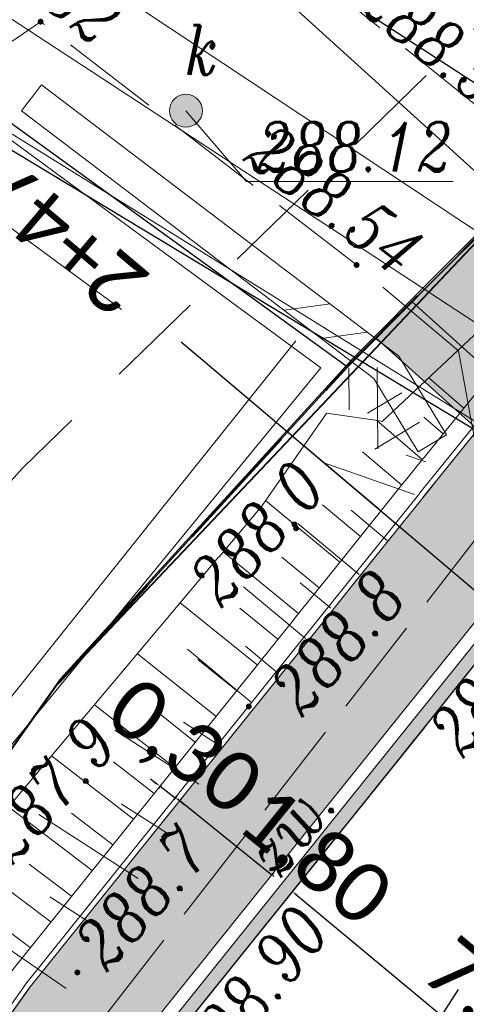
# Model space of a CAD drawing. Header units: metres. Extents: x -1 to 7476305, y 0 to 5497191.
# Tile 98 of 115: x 7475254.6 to 7475261.38, y 5497055.86 to 5497070.81. Entities that reach past the tile are written whole.
import ezdxf

# ---------------------------------------------------------------- set-up
doc = ezdxf.new("R2010")
doc.units = ezdxf.units.M
for name, pattern in [('420-500', [1.5, 1, -0.5]), ('EGBO02-500', [2.5, 1.5, -1]), ('HIDDEN', [0.375, 0.25, -0.125]), ('Krawedz', [0.75, 0.5, -0.25]), ('KTJZ01-500', [2, 1.5, -0.5])]:
    doc.linetypes.add(name, pattern=pattern)
for name, color, linetype, lineweight, true_color in [('BUBZ01_1', 7, 'Continuous', 5, 0x0a0909), ('BUIB02_01', 7, 'Continuous', 5, 0x0a0909), ('EGBD03', 7, 'Continuous', 5, 0x0a0909), ('EGBO02', 7, 'Continuous', 5, 0x0a0909), ('KTJZ01', 7, 'Continuous', 5, 0x0a0909), ('KTOK05_01', 7, 'Continuous', 5, 0x0a0909), ('OBOP05_02', 7, 'Continuous', 5, 0x0a0909), ('RTPW01', 7, 'Continuous', 5, 0x0a0909), ('RTPW02', 7, 'Continuous', 5, 0x0a0909), ('SUPE_01', 7, 'Continuous', 5, 0x0a0909), ('SUPW_01', 7, 'Continuous', 5, 0x0a0909), ('SUUS15_05_K', 7, 'Continuous', 5, 0x0a0909)]:
    doc.layers.add(name, color=color, linetype=linetype, lineweight=lineweight, true_color=true_color)
for name, color, linetype in [('C-DROGI-KORYTARZE', 7, 'Continuous'), ('C-DROGI-PRZEKROJE', 7, 'Continuous'), ('C-DROGI-SYTUACJA', 7, 'Continuous'), ('D_Granice pasa drogowego', 30, '420-500'), ('D_Linia charakterystyczna', 10, 'Continuous'), ('D_Pobocze zjazdu', 32, 'Continuous'), ('D_Skarpa przy palisadach', 7, 'Continuous'), ('D_wymiary', 7, 'Continuous'), ('D_Zjazdy', 5, 'Continuous'), ('D_Zjazdy za chodnikiem kruszywo', 41, 'Continuous')]:
    doc.layers.add(name, color=color, linetype=linetype)
doc.layers.add('D_opis', color=7, linetype='Continuous', lineweight=18, plot=False)
for name, color, linetype, lineweight in [('S-1_proj_obnizenia', 7, 'Krawedz', 30), ('S-1_proj_obrzeze', 11, 'Continuous', 30), ('S-5_opis_poprzeczka', 7, 'Continuous', 25)]:
    doc.layers.add(name, color=color, linetype=linetype, lineweight=lineweight)
doc.styles.add('! rom po 1.8mm', font='calibri.ttf', dxfattribs={"height": 0.9})
doc.styles.add('romans_pochyl', font='calibri.ttf', dxfattribs={"height": 0.75})
doc.styles.add('Style-ITALIC_1250', font='ITALIC_1250.shx')
doc.linetypes.add('KTOK05_01-500', pattern='A,3.75,[13,dgnlstyle-rozp_2015.shx,S=0.002778,R=0,X=0,Y=0],3.75', length=7.5)
doc.dimstyles.new('! 500', dxfattribs={"dimscale": 5, "dimtxt": 0.9, "dimasz": 0.18, "dimexe": 0.08, "dimexo": 0.04, "dimgap": 0.07, "dimtad": 1, "dimzin": 1, "dimtxsty": '! rom po 1.8mm', "dimcen": 0.09, "dimclrd": 256, "dimclre": 256, "dimclrt": 256, "dimazin": 1, "dimtfac": 1, "dimtix": 1, "dimtmove": 1, "dimatfit": 1, "dimfxl": 0.2, "dimlwd": -1, "dimlwe": -1, "dimarcsym": 0})

# ---------------------------------------------------------------- blocks, each defined once
blk = doc.blocks.new('A$C3d0535fb')
at = {"layer": 'D_Pobocze zjazdu', "lineweight": 30, "transparency": 33554687}
h = blk.add_hatch(color=256, dxfattribs=at)
h.dxf.hatch_style = 1
h.paths.add_polyline_path([(7475264.604, 5497067.62), (7475264.604, 5497067.62), (7475265.189, 5497068.203), (7475263.582, 5497069.563), (7475263.032, 5497069.008)])
h.paths.add_polyline_path([(7475260.555, 5497066.528), (7475260.006, 5497065.977), (7475261.732, 5497064.452), (7475262.206, 5497065.038)])
at = {"layer": 'D_Zjazdy za chodnikiem kruszywo', "lineweight": 30, "transparency": 33554687}
h = blk.add_hatch(color=256, dxfattribs=at)
h.dxf.hatch_style = 1
h.paths.add_polyline_path([(7475260.558, 5497066.523), (7475262.206, 5497065.038), (7475262.996, 5497066.016), (7475264.604, 5497067.62), (7475263.032, 5497069.008)])
at = {"layer": 'D_Pobocze zjazdu', "lineweight": 30, "elevation": 289.173, "flags": 128}
for points in [[(7475260.006, 5497065.977), (7475260.558, 5497066.523)], [(7475260.006, 5497065.977), (7475261.716, 5497064.44), (7475262.192, 5497065.029)]]:
    blk.add_lwpolyline(points, dxfattribs=at)
at = {"layer": 'D_Zjazdy', "color": 18, "lineweight": 30, "true_color": 0x000000, "elevation": 289.172, "flags": 128}
blk.add_lwpolyline([(7475267.558, 5497068.335), (7475265.185, 5497068.199), (7475264.604, 5497067.62), (7475263.032, 5497069.008), (7475260.558, 5497066.523), (7475262.206, 5497065.038), (7475261.689, 5497064.399), (7475261.819, 5497062.044)], dxfattribs=at)
blk = doc.blocks.new('*D83')
at = {"layer": 'D_wymiary', "transparency": 16777216}
for p, q in [((7475256.661, 5497059.227), (7475256.589, 5497059.282)), ((7475256.755, 5497059.203), (7475256.709, 5497059.141)), ((7475256.733, 5497059.173), (7475256.965, 5497058.999)), ((7475256.987, 5497059.029), (7475256.941, 5497058.967)), ((7475257.036, 5497058.945), (7475257.108, 5497058.891))]:
    blk.add_line(p, q, dxfattribs=at)
at = {"layer": 'D_wymiary', "lineweight": 30, "transparency": 16777216}
for points in [[(7475256.67, 5497059.239), (7475256.652, 5497059.215), (7475256.733, 5497059.173)], [(7475257.045, 5497058.957), (7475257.027, 5497058.933), (7475256.965, 5497058.999)]]:
    blk.add_solid(points, dxfattribs=at)
at = {"layer": 'Defpoints', "color": 0, "lineweight": 30, "transparency": 16777216}
for p in [(7475256.767, 5497059.219, 289.035), (7475256.965, 5497058.999), (7475256.999, 5497059.045, 289.028)]:
    blk.add_point(p, dxfattribs=at)
at = {"layer": 'D_wymiary', "lineweight": 30, "transparency": 16777216, "insert": (7475257.067, 5497059.717), "char_height": 0.9, "attachment_point": 5, "rotation": 323.0653, "style": '! rom po 1.8mm'}
blk.add_mtext('0,30', dxfattribs=at)
blk = doc.blocks.new('*D84')
at = {"layer": 'D_wymiary', "transparency": 16777216}
for p, q in [((7475258.74, 5497057.576), (7475258.715, 5497057.545)), ((7475258.809, 5497057.519), (7475264.15, 5497053.076)), ((7475264.216, 5497053.014), (7475264.193, 5497052.987))]:
    blk.add_line(p, q, dxfattribs=at)
at = {"layer": 'D_wymiary', "lineweight": 30, "transparency": 16777216}
for points in [[(7475258.819, 5497057.53), (7475258.8, 5497057.507), (7475258.74, 5497057.576)], [(7475264.159, 5497053.087), (7475264.14, 5497053.064), (7475264.219, 5497053.018)]]:
    blk.add_solid(points, dxfattribs=at)
at = {"layer": 'Defpoints', "color": 0, "lineweight": 30, "transparency": 16777216}
for p in [(7475258.753, 5497057.591, 288.855), (7475264.219, 5497053.018), (7475264.228, 5497053.029)]:
    blk.add_point(p, dxfattribs=at)
at = {"layer": 'D_wymiary', "lineweight": 30, "transparency": 16777216, "insert": (7475261.857, 5497055.75), "char_height": 0.9, "attachment_point": 5, "rotation": 320.2416, "style": '! rom po 1.8mm'}
blk.add_mtext('7,13', dxfattribs=at)
blk = doc.blocks.new('*D99')
at = {"layer": 'D_wymiary', "transparency": 16777216}
for p, q in [((7475257.017, 5497058.968), (7475257.003, 5497058.979)), ((7475257.058, 5497058.991), (7475257.026, 5497058.95)), ((7475257.031, 5497058.957), (7475258.429, 5497057.827)), ((7475258.456, 5497057.861), (7475258.424, 5497057.821)), ((7475258.443, 5497057.816), (7475258.457, 5497057.804))]:
    blk.add_line(p, q, dxfattribs=at)
at = {"layer": 'D_wymiary', "lineweight": 30, "transparency": 16777216}
for points in [[(7475257.018, 5497058.97), (7475257.015, 5497058.966), (7475257.031, 5497058.957)], [(7475258.445, 5497057.818), (7475258.441, 5497057.813), (7475258.429, 5497057.827)]]:
    blk.add_solid(points, dxfattribs=at)
at = {"layer": 'Defpoints', "color": 0, "lineweight": 30, "transparency": 16777216}
for p in [(7475257.06, 5497058.994, 289.028), (7475258.429, 5497057.827), (7475258.459, 5497057.864, 288.994)]:
    blk.add_point(p, dxfattribs=at)
at = {"layer": 'D_wymiary', "lineweight": 30, "transparency": 16777216, "insert": (7475259.044, 5497058.054), "char_height": 0.9, "attachment_point": 5, "rotation": 321.0647, "style": '! rom po 1.8mm'}
blk.add_mtext('1,80', dxfattribs=at)
blk = doc.blocks.new('*D107')
at = {"layer": 'D_Skarpa przy palisadach', "transparency": 16777216}
for p, q in [((7475261.652, 5497064.493), (7475239.628, 5497077.798)), ((7475202.219, 5497015.798), (7475239.616, 5497077.7)), ((7475224.163, 5497002.436), (7475202.139, 5497015.741))]:
    blk.add_line(p, q, dxfattribs=at)
at = {"layer": 'D_Skarpa przy palisadach', "lineweight": 30, "transparency": 16777216}
for points in [[(7475239.603, 5497077.708), (7475239.629, 5497077.692), (7475239.662, 5497077.777)], [(7475202.207, 5497015.805), (7475202.232, 5497015.79), (7475202.173, 5497015.721)]]:
    blk.add_solid(points, dxfattribs=at)
at = {"layer": 'Defpoints', "color": 0, "lineweight": 30, "transparency": 16777216}
for p in [(7475239.662, 5497077.777), (7475261.669, 5497064.482), (7475224.18, 5497002.426)]:
    blk.add_point(p, dxfattribs=at)
at = {"layer": 'D_Skarpa przy palisadach', "lineweight": 30, "transparency": 16777216, "insert": (7475219.717, 5497047.474), "char_height": 0.9, "attachment_point": 5, "rotation": 58.8631, "style": '! rom po 1.8mm'}
blk.add_mtext('Miejsce do wymijania sie osób ze szczególnymi potrzebami\\Pdł. 72,50m', dxfattribs=at)
blk = doc.blocks.new('*D131')
at = {"layer": 'D_opis', "transparency": 16777216}
for p, q in [((7475285.085, 5497071.614), (7475313.148, 5497052.057)), ((7475313.064, 5497052.006), (7475266.284, 5496984.879)), ((7475238.202, 5497004.339), (7475266.265, 5496984.782))]:
    blk.add_line(p, q, dxfattribs=at)
at = {"layer": 'D_opis', "lineweight": 30, "transparency": 16777216}
for points in [[(7475313.051, 5497052.014), (7475313.076, 5497051.997), (7475313.115, 5497052.08)], [(7475266.271, 5496984.888), (7475266.296, 5496984.87), (7475266.232, 5496984.805)]]:
    blk.add_solid(points, dxfattribs=at)
at = {"layer": 'Defpoints', "color": 0, "lineweight": 30, "transparency": 16777216}
for p in [(7475285.068, 5497071.625), (7475238.185, 5497004.351), (7475266.232, 5496984.805)]:
    blk.add_point(p, dxfattribs=at)
at = {"layer": 'D_opis', "lineweight": 30, "transparency": 16777216, "insert": (7475288.525, 5497019.243), "char_height": 0.9, "attachment_point": 5, "rotation": 55.1278, "style": '! rom po 1.8mm'}
blk.add_mtext('istn. chodnik do odtworzenia\\Pdł. 82,00m', dxfattribs=at)
blk = doc.blocks.new('SUUS15_05_K')
at = {"layer": 'SUUS15_05_K', "linetype": 'Continuous', "lineweight": 13, "true_color": 0x7a7a7a}
h = blk.add_hatch(color=8, dxfattribs=at)
edge = h.paths.add_edge_path()
edge.add_arc((0, 0), 0.25, 0, 360)
at = {"layer": 'SUUS15_05_K', "color": 36, "linetype": 'Continuous', "lineweight": 13, "true_color": 0x803300}
blk.add_circle((0, 0), 0.25, dxfattribs=at)
blk = doc.blocks.new('RTPW02')
at = {"layer": 'RTPW02', "linetype": 'Continuous', "lineweight": 13, "true_color": 0x0a0909}
h = blk.add_hatch(color=18, dxfattribs=at)
edge = h.paths.add_edge_path()
edge.add_arc((0, 0), 0.045, 0, 360)
blk = doc.blocks.new('RTPW01')
at = {"layer": 'RTPW01', "linetype": 'Continuous', "lineweight": 13, "true_color": 0x0a0909}
h = blk.add_hatch(color=18, dxfattribs=at)
edge = h.paths.add_edge_path()
edge.add_arc((0, 0), 0.045, 0, 360)
blk = doc.blocks.new('MDCP_klauzula')
at = {"layer": 'BUBZ01_1', "color": 252, "linetype": 'Continuous', "lineweight": 18}
for p, q in [((7475259.603, 5497064.886), (7475259.597, 5497065.525)), ((7475260.036, 5497064.292), (7475260.024, 5497065.53)), ((7475259.88, 5497064.833), (7475260.398, 5497065.146)), ((7475259.989, 5497064.287), (7475260.669, 5497064.698)), ((7475260.465, 5497064.2), (7475260.764, 5497064.095)), ((7475259.193, 5497064.092), (7475260.591, 5497063.601)), ((7475259.633, 5497063.362), (7475260.18, 5497062.905)), ((7475258.825, 5497063.161), (7475259.751, 5497062.389)), ((7475258.859, 5497062.259), (7475259.321, 5497061.874)), ((7475257.998, 5497062.199), (7475258.939, 5497061.415)), ((7475257.15, 5497061.255), (7475258.127, 5497060.441)), ((7475258.029, 5497061.3), (7475258.509, 5497060.9)), ((7475257.087, 5497060.144), (7475257.679, 5497059.763)), ((7475256.045, 5497060.024), (7475257.319, 5497059.204)), ((7475256.142, 5497058.907), (7475256.839, 5497058.459)), ((7475254.896, 5497058.744), (7475256.399, 5497057.775)), ((7475255.064, 5497057.493), (7475255.879, 5497056.968)), ((7475253.687, 5497057.22), (7475255.309, 5497056.101))]:
    blk.add_line(p, q, dxfattribs=at)
at = {"layer": 'BUIB02_01', "color": 252, "linetype": 'Continuous', "lineweight": 18}
for p, q in [((7475254.634, 5497069.422), (7475254.936, 5497069.82)), ((7475258.614, 5497066.396), (7475259.315, 5497066.492)), ((7475259.177, 5497065.968), (7475259.878, 5497066.064)), ((7475260.649, 5497064.248), (7475261.077, 5497064.506))]:
    blk.add_line(p, q, dxfattribs=at)
at = {"layer": 'BUIB02_01', "color": 252, "linetype": 'Continuous', "lineweight": 18, "flags": 128}
for points in [[(7475254.936, 5497069.82), (7475260.355, 5497065.701), (7475261.077, 5497064.506)], [(7475254.634, 5497069.422), (7475259.977, 5497065.361), (7475260.649, 5497064.248)]]:
    blk.add_lwpolyline(points, dxfattribs=at)
at = {"layer": 'EGBD03', "color": 96, "linetype": 'Continuous', "lineweight": 30}
blk.add_line((7475259.571, 5497065.54), (7475241.113, 5497078.908), dxfattribs=at)
at = {"layer": 'EGBD03', "color": 96, "linetype": 'Continuous', "lineweight": 30, "flags": 128}
for points in [[(7475285.765, 5497091.08), (7475278.81, 5497084.41), (7475262.934, 5497068.916), (7475244.62, 5497080.8)], [(7475262.934, 5497068.916), (7475259.571, 5497065.54), (7475255.16, 5497060.7), (7475248.447, 5497051.193), (7475229.954, 5497064.72)]]:
    blk.add_lwpolyline(points, dxfattribs=at)
at = {"layer": 'EGBO02', "color": 252, "linetype": 'EGBO02-500', "lineweight": 18, "flags": 128}
blk.add_lwpolyline([(7475297.538, 5497103.825), (7475279.855, 5497088.323), (7475266.998, 5497076.027), (7475254.649, 5497064.001), (7475244.334, 5497052.497), (7475235.016, 5497036.119), (7475229.48, 5497025.04), (7475224.511, 5497014.388), (7475213.924, 5496993.12), (7475205.301, 5496976.039), (7475191.153, 5496949.431), (7475170.683, 5496910.712), (7475164.472, 5496899.278), (7475155.778, 5496887.844), (7475138.024, 5496865.445)], dxfattribs=at)
at = {"layer": 'KTJZ01', "color": 252, "linetype": 'KTJZ01-500', "lineweight": 18}
blk.add_line((7475261.259, 5497065.779), (7475261.722, 5497063.233), dxfattribs=at)
at = {"layer": 'KTJZ01', "color": 252, "linetype": 'KTJZ01-500', "lineweight": 18, "flags": 128}
for points in [[(7474940.948, 5496678.227), (7474942.744, 5496679.768), (7474947.468, 5496684.472), (7474951.738, 5496688.783), (7474958.027, 5496695.193), (7474962.097, 5496699.235), (7474965.673, 5496702.794), (7474969.754, 5496707.034), (7474981.843, 5496719.552), (7474986.871, 5496724.456), (7474990.284, 5496728.016), (7474993.046, 5496730.57), (7474995.803, 5496733.399), (7474999.755, 5496737.308), (7475005.043, 5496742.399), (7475009.082, 5496746.263), (7475016.386, 5496752.922), (7475018.661, 5496754.834), (7475020.089, 5496756.127), (7475022.831, 5496758.571), (7475025.815, 5496761.182), (7475031.927, 5496766.616), (7475037.923, 5496771.877), (7475045.276, 5496778.075), (7475048.776, 5496780.871), (7475053.275, 5496784.409), (7475057.865, 5496787.982), (7475065.68, 5496793.821), (7475071.675, 5496798.251), (7475080.197, 5496804.617), (7475085.951, 5496808.863), (7475092.068, 5496813.415), (7475094.463, 5496815.318), (7475099.029, 5496818.877), (7475104.515, 5496823.229), (7475105.014, 5496823.868), (7475110.261, 5496828.106), (7475116.671, 5496833.487), (7475121.299, 5496837.758), (7475127.388, 5496843.57), (7475133.626, 5496849.85), (7475138.23, 5496854.845), (7475143.855, 5496861.074), (7475148.205, 5496866.026), (7475154.747, 5496873.863), (7475160.368, 5496880.935), (7475164.02, 5496885.897), (7475167.465, 5496890.774), (7475169.395, 5496893.556), (7475177.645, 5496905.781), (7475183.716, 5496915.79), (7475187.356, 5496922.37), (7475191.312, 5496929.431), (7475194.505, 5496935.684), (7475198.366, 5496943.242), (7475201.584, 5496949.716), (7475204.91, 5496956.567), (7475209.898, 5496967.043), (7475214.268, 5496976.102), (7475219.085, 5496986.161), (7475221.068, 5496990.37), (7475223.563, 5496995.716), (7475227.167, 5497003.081), (7475229.52, 5497008.043), (7475233.202, 5497015.17), (7475236.644, 5497022.005), (7475242.538, 5497033.041), (7475245.538, 5497037.898), (7475247.914, 5497042.007), (7475248.707, 5497043.191), (7475252.159, 5497048.588), (7475253.518, 5497050.557), (7475256.496, 5497054.779), (7475262.407, 5497062.145), (7475264.477, 5497064.71), (7475272.511, 5497072.714), (7475276.959, 5497077.087), (7475283.019, 5497082.422), (7475288.616, 5497087.275), (7475294.096, 5497092.097)], [(7475252.661, 5497076.632), (7475256.805, 5497073.313), (7475261.729, 5497069.344), (7475264.061, 5497067.809), (7475266.104, 5497067.778)], [(7475261.259, 5497065.779), (7475259.714, 5497067.084), (7475254.922, 5497070.777), (7475254.139, 5497070.24)], [(7475251.444, 5497049.001), (7475252.54, 5497051.011), (7475255.875, 5497055.656), (7475261.626, 5497063.058), (7475261.722, 5497063.233), (7475266.104, 5497067.778)]]:
    blk.add_lwpolyline(points, dxfattribs=at)
at = {"layer": 'KTOK05_01', "color": 252, "linetype": 'KTOK05_01-500', "lineweight": 18, "flags": 128}
blk.add_lwpolyline([(7475248.059, 5497073.758), (7475254.322, 5497069.092), (7475259.17, 5497065.521), (7475253.603, 5497058.734), (7475248.356, 5497052.017), (7475246.035, 5497053.691), (7475246.298, 5497052.589), (7475245.008, 5497050.458), (7475244.287, 5497048.991), (7475242.021, 5497044.781), (7475240.857, 5497043.206), (7475231.849, 5497024.826), (7475228.367, 5497017.664)], dxfattribs=at)
at = {"layer": 'OBOP05_02', "color": 252, "linetype": 'Continuous', "lineweight": 18}
blk.add_line((7475248.134, 5497052.599), (7475258.791, 5497065.933), dxfattribs=at)
at = {"layer": 'OBOP05_02', "color": 252, "linetype": 'Continuous', "lineweight": 18, "flags": 128}
blk.add_lwpolyline([(7475242.42, 5497076.64), (7475251.68, 5497069.7), (7475256.15, 5497066.41)], dxfattribs=at)
at = {"layer": 'SUPE_01', "color": 1, "linetype": 'Continuous', "lineweight": 13, "true_color": 0xfa0000, "flags": 128}
for points in [[(7475297.3, 5497043.72), (7475295.826, 5497045.349), (7475290.252, 5497050.289), (7475264.142, 5497065.869), (7475242.37, 5497080.302)], [(7475245.312, 5497074.772), (7475271.081, 5497058.769), (7475293.554, 5497045.813), (7475296.133, 5497042.539)]]:
    blk.add_lwpolyline(points, dxfattribs=at)
at = {"layer": 'SUPW_01', "color": 5, "linetype": 'Continuous', "lineweight": 13, "flags": 128}
blk.add_lwpolyline([(7475247.089, 5497076.358), (7475251.559, 5497072.732), (7475263.314, 5497065.033), (7475275.108, 5497058.082), (7475291.48, 5497048.392), (7475297.326, 5497043.745)], dxfattribs=at)
at = {"layer": 'SUUS15_05_K', "color": 252, "linetype": 'Continuous', "lineweight": 18, "flags": 128}
blk.add_lwpolyline([(7475257.125, 5497069.426), (7475258.044, 5497068.353), (7475258.194, 5497068.353)], dxfattribs=at)
at = {"layer": 'RTPW01', "color": 252, "linetype": 'Continuous', "lineweight": 18}
for p in [(7475258.796, 5497063.088), (7475258.079, 5497060.384), (7475255.479, 5497056.347)]:
    blk.add_blockref('RTPW01', p, dxfattribs=at)
at = {"layer": 'RTPW02', "color": 252, "linetype": 'Continuous', "lineweight": 18}
for p in [(7475254.922, 5497070.777), (7475259.714, 5497067.084)]:
    blk.add_blockref('RTPW02', p, dxfattribs=at)
at = {"layer": 'SUUS15_05_K', "color": 252, "linetype": 'Continuous', "lineweight": 18}
blk.add_blockref('SUUS15_05_K', (7475257.125, 5497069.426), dxfattribs=at)
at = {"layer": 'KTJZ01', "color": 252, "linetype": 'Continuous', "lineweight": 18, "style": 'Style-ITALIC_1250', "width": 0.8}
blk.add_text('zw.', height=0.75, rotation=52.1545, dxfattribs=at).set_placement((7475258.534, 5497057.727))
at = {"layer": 'RTPW01', "color": 252, "linetype": 'Continuous', "lineweight": 18, "style": 'Style-ITALIC_1250', "width": 0.8}
for s, p in [('288.0', (7475257.665, 5497061.859)), ('288.8', (7475258.887, 5497060.203)), ('287.9', (7475254.497, 5497057.966)), ('288.7', (7475255.923, 5497056.336))]:
    blk.add_text(s, height=0.75, rotation=48.0826, dxfattribs=at).set_placement(p)
at = {"layer": 'RTPW02', "color": 252, "linetype": 'Continuous', "lineweight": 18, "style": 'Style-ITALIC_1250', "width": 0.8}
for s, rotation, p in [('287.82', 321.3082, (7475253.438, 5497072.234)), ('288.54', 321.1294, (7475259.685, 5497071.001)), ('288.54', 322.38, (7475257.969, 5497068.687)), ('288.89', 51.254, (7475261.328, 5497059.577)), ('288.90', 51.254, (7475257.485, 5497054.637))]:
    blk.add_text(s, height=0.75, rotation=rotation, dxfattribs=at).set_placement(p)
at = {"layer": 'SUUS15_05_K', "color": 36, "linetype": 'Continuous', "lineweight": 13, "true_color": 0x803300, "style": 'Style-ITALIC_1250', "width": 0.8}
for s, p in [('k', (7475257.114, 5497069.972)), ('%%u288.12%%U', (7475258.194, 5497068.503))]:
    blk.add_text(s, height=0.75, dxfattribs=at).set_placement(p)

msp = doc.modelspace()

# ---------------------------------------------------------------- linework, layer by layer
at = {"layer": 'D_Granice pasa drogowego', "lineweight": 50, "ltscale": 2, "flags": 128}
msp.add_lwpolyline([(7474871.194, 5496602.021), (7474875.844, 5496605.985), (7474886.51, 5496614.328), (7474893.187, 5496619.551), (7474906.364, 5496629.859), (7474908.002, 5496630.38), (7474914.804, 5496638.74), (7474928.905, 5496651.777), (7474946.406, 5496669.552), (7474957.321, 5496680.639), (7474994.148, 5496718.045), (7475014.642, 5496738.841), (7475028.014, 5496750.844), (7475033.755, 5496755.998), (7475037.841, 5496759.479), (7475046.672, 5496767.002), (7475050.423, 5496770.198), (7475056.626, 5496775.2), (7475065.197, 5496781.478), (7475069.506, 5496784.668), (7475083.953, 5496795.64), (7475091.313, 5496801.229), (7475097.69, 5496806.073), (7475103.398, 5496810.407), (7475110.576, 5496816.081), (7475114.68, 5496819.326), (7475120.064, 5496824.042), (7475130.991, 5496833.37), (7475144.36, 5496846.35), (7475159.914, 5496864.742), (7475165.321, 5496871.433), (7475168.549, 5496875.377), (7475175.09, 5496884.328), (7475189.457, 5496903.989), (7475193.179, 5496911.075), (7475198.108, 5496920.456), (7475202.904, 5496929.586), (7475209.984, 5496944.676), (7475224.229, 5496974.661), (7475228.871, 5496985.456), (7475234.774, 5496999.181), (7475235.211, 5497000), (7475244.883, 5497018.143), (7475247.158, 5497021.622), (7475253.509, 5497032.362), (7475263.655, 5497046.357), (7475275.03, 5497059.7), (7475278.404, 5497063.267), (7475280.249, 5497065.127), (7475283.737, 5497068.192), (7475289.77, 5497074.68), (7475292.049, 5497076.649), (7475298.288, 5497082.039), (7475318.081, 5497097.784), (7475318.6, 5497101.12), (7475308.342, 5497109.277), (7475299.764, 5497105.915), (7475300.031, 5497102.685), (7475290.434, 5497094.878), (7475285.765, 5497091.08), (7475277.631, 5497083.259), (7475263.588, 5497069.572), (7475259.571, 5497065.54), (7475255.16, 5497060.7), (7475248.447, 5497051.193), (7475241.071, 5497040.575), (7475236.851, 5497034.5), (7475232.87, 5497026.192), (7475228.603, 5497017.286), (7475222.129, 5497003.773), (7475221.6, 5497002.67), (7475223.058, 5497002.07), (7475222.491, 5496999.056), (7475222.104, 5496998.239), (7475217.488, 5496988.479), (7475214.662, 5496982.503), (7475211.997, 5496976.871), (7475210.402, 5496973.497), (7475207.108, 5496966.534), (7475200.594, 5496952.761), (7475195.041, 5496942.357), (7475186.706, 5496926.741), (7475181.863, 5496917.665), (7475180.812, 5496915.697), (7475174.258, 5496906.159), (7475161.354, 5496887.311), (7475156.287, 5496881.059), (7475137.148, 5496857.357), (7475129.378, 5496848.794), (7475126.377, 5496845.473), (7475122.357, 5496841.906), (7475113.346, 5496833.897), (7475108.201, 5496829.327), (7475103.572, 5496825.562), (7475101.251, 5496823.675), (7475097.151, 5496820.343), (7475092.412, 5496817.061), (7475083.189, 5496810.712), (7475063.35, 5496796.429), (7475055.25, 5496790.597), (7475035.25, 5496773.04), (7475032.26, 5496770.67), (7475010.572, 5496750.962), (7475002.025, 5496743.149), (7474993.311, 5496735.182), (7474991.33, 5496733.29), (7474987.11, 5496729.262), (7474981.728, 5496724.125), (7474978.688, 5496721.224), (7474975.041, 5496717.744), (7474967.615, 5496710.352), (7474955.357, 5496698.026), (7474948.808, 5496691.442), (7474943.173, 5496685.776), (7474941.426, 5496684.019), (7474940.056, 5496682.642), (7474939.655, 5496682.287), (7474931.483, 5496675.053), (7474923.147, 5496667.674), (7474919.881, 5496664.783), (7474908.976, 5496655.13), (7474905.9, 5496652.407), (7474901.86, 5496653.48)], dxfattribs=at)

# ---------------------------------------------------------------- block references
msp.add_blockref('A$C3d0535fb', (0, 0))

# ---------------------------------------------------------------- dimensions: what is measured, and where the dimension line sits
at = {"layer": 'D_opis', "lineweight": 30}
dim = msp.add_aligned_dim(p1=(7475285.068, 5497071.625), p2=(7475238.185, 5497004.351), distance=34.186, text='istn. chodnik do odtworzenia\\Pdł. <>m', dimstyle='! 500', override={"dimscale": 0.5}, dxfattribs=at)
dim.commit()
dim.dimension.update_dxf_attribs({"geometry": '*D131', "text_midpoint": (7475288.525, 5497019.243)})
at = {"layer": 'D_Skarpa przy palisadach', "color": 18, "lineweight": 30, "true_color": 0x000000}
dim = msp.add_aligned_dim(p1=(7475224.18, 5497002.426), p2=(7475261.669, 5497064.482), distance=25.711, text='Miejsce do wymijania sie osób ze szczególnymi potrzebami\\Pdł. <>m', dimstyle='! 500', override={"dimscale": 0.5}, dxfattribs=at)
dim.commit()
dim.dimension.update_dxf_attribs({"geometry": '*D107', "text_midpoint": (7475219.717, 5497047.474)})
at = {"layer": 'D_wymiary', "color": 18, "lineweight": 30, "true_color": 0x000000}
dim = msp.add_linear_dim(base=(7475256.965, 5497058.999), p1=(7475256.767, 5497059.219, 289.035), p2=(7475256.999, 5497059.045, 289.028), angle=323.0653, text='0,30', dimstyle='! 500', override={"dimscale": 0.5}, dxfattribs=at)
dim.commit()
dim.dimension.update_dxf_attribs({"geometry": '*D83', "text_midpoint": (7475256.712, 5497059.245), "dimtype": 129})
dim = msp.add_linear_dim(base=(7475258.429, 5497057.827), p1=(7475257.06, 5497058.994, 289.028), p2=(7475258.459, 5497057.864, 288.994), angle=321.0647, dimstyle='! 500', override={"dimscale": 0.1}, dxfattribs=at)
dim.commit()
dim.dimension.update_dxf_attribs({"geometry": '*D99', "text_midpoint": (7475258.69, 5497057.617), "dimtype": 129})
dim = msp.add_linear_dim(base=(7475264.219, 5497053.018), p1=(7475258.753, 5497057.591, 288.855), p2=(7475264.228, 5497053.029), angle=140.2416, dimstyle='! 500', override={"dimscale": 0.5}, dxfattribs=at)
dim.commit()
dim.dimension.update_dxf_attribs({"geometry": '*D84', "text_midpoint": (7475261.857, 5497055.75)})

# ---------------------------------------------------------------- next in the draw order: block references
at = {"layer": 'RTPW01', "color": 18, "lineweight": 30, "true_color": 0x000000}
msp.add_blockref('MDCP_klauzula', (0, 0), dxfattribs=at)

# ---------------------------------------------------------------- next in the draw order: hatches: boundary and pattern name
at = {"layer": 'C-DROGI-KORYTARZE', "linetype": 'Continuous', "lineweight": -3, "true_color": 0xfeeab9}
msp.add_hatch(color=254, dxfattribs=at).paths.add_polyline_path([(7475266.288, 5497067.079), (7475264.195, 5497064.993), (7475264.179, 5497064.977), (7475262.381, 5497062.75), (7475262.361, 5497062.725), (7475262.103, 5497062.405), (7475262.085, 5497062.383), (7475261.054, 5497061.098), (7475261.05, 5497061.093), (7475260.448, 5497060.343), (7475260.443, 5497060.336), (7475256.208, 5497055.059), (7475256.174, 5497055.017), (7475253.225, 5497050.836), (7475253.187, 5497050.782), (7475251.859, 5497048.857), (7475251.824, 5497048.807), (7475251.556, 5497048.387), (7475251.535, 5497048.355), (7475248.403, 5497043.456), (7475248.371, 5497043.409), (7475247.588, 5497042.239), (7475247.578, 5497042.225), (7475247.481, 5497042.056), (7475247.46, 5497042.019), (7475245.202, 5497038.116), (7475245.194, 5497038.102), (7475245.115, 5497037.964), (7475245.11, 5497037.956), (7475242.252, 5497033.337), (7475242.185, 5497033.229), (7475236.314, 5497022.236), (7475236.291, 5497022.193), (7475235.164, 5497019.955), (7475235.151, 5497019.93), (7475233.318, 5497016.289), (7475233.305, 5497016.264), (7475232.894, 5497015.445), (7475232.842, 5497015.344), (7475229.431, 5497008.741), (7475229.374, 5497008.632), (7475229.202, 5497008.299), (7475229.16, 5497008.217), (7475227.593, 5497004.913), (7475227.592, 5497004.911), (7475227.59, 5497004.906), (7475227.461, 5497004.635), (7475227.264, 5497004.219), (7475227.255, 5497004.199), (7475225.64, 5497004.978), (7475225.65, 5497004.998), (7475225.85, 5497005.413), (7475225.981, 5497005.682), (7475225.984, 5497005.686), (7475225.986, 5497005.689), (7475227.552, 5497008.992), (7475227.591, 5497009.076), (7475227.763, 5497009.409), (7475227.82, 5497009.518), (7475231.232, 5497016.12), (7475231.283, 5497016.222), (7475231.726, 5497017.102), (7475231.739, 5497017.127), (7475233.572, 5497020.768), (7475233.585, 5497020.793), (7475234.712, 5497023.031), (7475234.734, 5497023.075), (7475240.605, 5497034.067), (7475240.665, 5497034.18), (7475243.605, 5497038.932), (7475243.61, 5497038.94), (7475243.69, 5497039.078), (7475243.698, 5497039.092), (7475245.955, 5497042.996), (7475245.976, 5497043.032), (7475246.074, 5497043.201), (7475246.082, 5497043.216), (7475246.867, 5497044.385), (7475246.898, 5497044.433), (7475250.031, 5497049.331), (7475250.051, 5497049.363), (7475250.324, 5497049.789), (7475250.357, 5497049.841), (7475251.703, 5497051.792), (7475251.741, 5497051.847), (7475254.73, 5497056.084), (7475254.761, 5497056.128), (7475259.053, 5497061.476), (7475259.058, 5497061.483), (7475259.669, 5497062.244), (7475259.672, 5497062.249), (7475260.717, 5497063.551), (7475260.735, 5497063.573), (7475260.997, 5497063.897), (7475261.017, 5497063.922), (7475262.839, 5497066.18), (7475262.853, 5497066.197), (7475264.975, 5497068.311), (7475266.288, 5497067.079)], flags=0)
at = {"layer": 'C-DROGI-PRZEKROJE', "linetype": 'Continuous', "lineweight": -3}
msp.add_hatch(color=5, dxfattribs=at).paths.add_polyline_path([(7475266.58, 5497066.805), (7475264.492, 5497064.725), (7475264.477, 5497064.71), (7475262.685, 5497062.489), (7475262.664, 5497062.464), (7475262.407, 5497062.145), (7475262.389, 5497062.123), (7475261.361, 5497060.842), (7475261.358, 5497060.838), (7475260.757, 5497060.089), (7475260.752, 5497060.082), (7475256.53, 5497054.821), (7475256.496, 5497054.779), (7475253.556, 5497050.611), (7475253.518, 5497050.557), (7475252.194, 5497048.638), (7475252.159, 5497048.588), (7475251.891, 5497048.169), (7475251.871, 5497048.137), (7475248.739, 5497043.239), (7475248.707, 5497043.191), (7475247.923, 5497042.021), (7475247.914, 5497042.007), (7475247.817, 5497041.838), (7475247.795, 5497041.802), (7475245.538, 5497037.898), (7475245.53, 5497037.884), (7475245.45, 5497037.746), (7475245.445, 5497037.738), (7475242.605, 5497033.15), (7475242.538, 5497033.041), (7475236.667, 5497022.049), (7475236.644, 5497022.005), (7475235.517, 5497019.767), (7475235.504, 5497019.742), (7475233.671, 5497016.102), (7475233.659, 5497016.077), (7475233.254, 5497015.271), (7475233.202, 5497015.17), (7475229.791, 5497008.568), (7475229.734, 5497008.458), (7475229.563, 5497008.125), (7475229.52, 5497008.043), (7475227.953, 5497004.739), (7475227.952, 5497004.737), (7475227.95, 5497004.732), (7475227.822, 5497004.462), (7475227.624, 5497004.045), (7475227.615, 5497004.026), (7475227.434, 5497004.113), (7475227.444, 5497004.132), (7475227.641, 5497004.549), (7475227.77, 5497004.819), (7475227.772, 5497004.824), (7475227.773, 5497004.827), (7475229.339, 5497008.13), (7475229.382, 5497008.212), (7475229.554, 5497008.545), (7475229.61, 5497008.655), (7475233.021, 5497015.257), (7475233.074, 5497015.358), (7475233.482, 5497016.171), (7475233.494, 5497016.196), (7475235.327, 5497019.836), (7475235.34, 5497019.861), (7475236.467, 5497022.099), (7475236.49, 5497022.143), (7475242.361, 5497033.135), (7475242.428, 5497033.244), (7475245.277, 5497037.847), (7475245.282, 5497037.856), (7475245.362, 5497037.993), (7475245.37, 5497038.007), (7475247.627, 5497041.911), (7475247.648, 5497041.947), (7475247.746, 5497042.116), (7475247.755, 5497042.13), (7475248.539, 5497043.3), (7475248.571, 5497043.348), (7475251.703, 5497048.246), (7475251.723, 5497048.278), (7475251.991, 5497048.698), (7475252.026, 5497048.748), (7475253.352, 5497050.67), (7475253.39, 5497050.724), (7475256.335, 5497054.898), (7475256.368, 5497054.94), (7475260.597, 5497060.209), (7475260.602, 5497060.216), (7475261.204, 5497060.966), (7475261.207, 5497060.97), (7475262.237, 5497062.253), (7475262.255, 5497062.275), (7475262.512, 5497062.595), (7475262.533, 5497062.62), (7475264.328, 5497064.844), (7475264.343, 5497064.859), (7475266.434, 5497066.942), (7475266.58, 5497066.805)], flags=0)

# ---------------------------------------------------------------- next in the draw order: linework, layer by layer
at = {"layer": 'C-DROGI-KORYTARZE', "color": 34, "linetype": 'Continuous', "lineweight": 15}
for p, q in [((7475261.34, 5497064.91, 289.029), (7475260.811, 5497065.372, 288.56)), ((7475261.026, 5497064.521, 289.03), (7475260.734, 5497064.774, 288.773)), ((7475260.711, 5497064.132, 289.032), (7475260.023, 5497064.724, 288.427)), ((7475260.085, 5497063.353, 289.02), (7475258.918, 5497064.341, 288.001)), ((7475260.398, 5497063.743, 289.032), (7475259.803, 5497064.25, 288.511)), ((7475259.459, 5497062.573, 288.997), (7475258.335, 5497063.51, 288.022)), ((7475259.772, 5497062.963, 289.009), (7475259.199, 5497063.444, 288.51)), ((7475258.833, 5497061.793, 288.995), (7475257.691, 5497062.732, 288.01)), ((7475259.146, 5497062.183, 288.995), (7475258.581, 5497062.651, 288.507)), ((7475258.207, 5497061.014, 289), (7475257.04, 5497061.958, 287.999)), ((7475258.52, 5497061.403, 288.998), (7475257.942, 5497061.874, 288.501)), ((7475257.581, 5497060.234, 289.006), (7475256.389, 5497061.184, 287.989)), ((7475257.894, 5497060.624, 289.003), (7475257.304, 5497061.097, 288.499)), ((7475256.955, 5497059.454, 289.012), (7475255.738, 5497060.41, 287.979)), ((7475257.268, 5497059.844, 289.009), (7475256.666, 5497060.32, 288.497)), ((7475256.329, 5497058.674, 289.018), (7475255.086, 5497059.635, 287.97)), ((7475256.642, 5497059.064, 289.015), (7475256.027, 5497059.543, 288.495)), ((7475255.704, 5497057.894, 289.023), (7475254.435, 5497058.86, 287.96)), ((7475256.017, 5497058.284, 289.02), (7475255.389, 5497058.766, 288.493)), ((7475255.078, 5497057.114, 289.029), (7475253.783, 5497058.085, 287.95)), ((7475255.391, 5497057.504, 289.026), (7475254.75, 5497057.988, 288.49)), ((7475254.765, 5497056.724, 289.032), (7475254.111, 5497057.211, 288.488))]:
    msp.add_line(p, q, dxfattribs=at)
at = {"layer": 'C-DROGI-KORYTARZE', "color": 32, "linetype": 'Continuous', "lineweight": 15}
msp.add_polyline3d([(7475264.476, 5497068.78, 288.557), (7475262.256, 5497066.734, 288.732), (7475262.242, 5497066.716, 288.732), (7475260.104, 5497064.708, 288.476), (7475260.038, 5497064.722, 288.436), (7475259.259, 5497064.833, 287.987), (7475259.245, 5497064.808, 287.989), (7475258.27, 5497063.417, 288.025), (7475258.266, 5497063.412, 288.025), (7475257.628, 5497062.657, 288.008), (7475257.622, 5497062.65, 288.008), (7475253.143, 5497057.324, 287.94), (7475253.104, 5497057.284, 287.94), (7475249.891, 5497053.107, 287.778)], dxfattribs=at)
at = {"layer": 'C-DROGI-KORYTARZE', "color": 26, "linetype": 'Continuous', "lineweight": 15}
msp.add_polyline3d([(7475264.925, 5497068.359, 288.968), (7475262.578, 5497066.444, 289.021), (7475262.564, 5497066.427, 289.021), (7475260.737, 5497064.164, 289.032), (7475260.716, 5497064.138, 289.032), (7475260.454, 5497063.813, 289.034), (7475260.436, 5497063.791, 289.033), (7475259.388, 5497062.485, 288.995), (7475259.384, 5497062.481, 288.995), (7475258.772, 5497061.718, 288.995), (7475258.767, 5497061.711, 288.995), (7475254.463, 5497056.348, 289.035), (7475254.432, 5497056.303, 289.041), (7475251.435, 5497052.055, 289.024)], dxfattribs=at)
at = {"layer": 'C-DROGI-PRZEKROJE', "color": 10, "linetype": 'Continuous', "lineweight": 15, "ltscale": 0.3}
for points in [[(7475274.715, 5497077.966, 288.904), (7475270.972, 5497074.286, 288.947), (7475270.66, 5497073.975, 288.78), (7475262.853, 5497066.197, 288.999), (7475260.997, 5497063.897, 289.01), (7475260.717, 5497063.551, 289.012), (7475259.669, 5497062.244, 288.973), (7475259.058, 5497061.483, 288.973), (7475254.761, 5497056.128, 289.019), (7475251.741, 5497051.847, 289.002), (7475250.357, 5497049.841, 288.981), (7475250.051, 5497049.363, 288.973), (7475246.898, 5497044.433, 288.951), (7475246.082, 5497043.216, 288.948), (7475245.955, 5497042.996, 288.947), (7475243.69, 5497039.078, 288.923), (7475243.606, 5497038.943, 288.921), (7475240.665, 5497034.18, 288.906), (7475234.734, 5497023.075, 288.826)], [(7475265.195, 5497068.105, 288.982), (7475262.853, 5497066.197, 289.035), (7475262.839, 5497066.18, 289.035), (7475261.017, 5497063.922, 289.046), (7475260.997, 5497063.897, 289.046), (7475260.735, 5497063.573, 289.048), (7475260.717, 5497063.551, 289.047), (7475259.672, 5497062.249, 289.009), (7475259.669, 5497062.244, 289.009), (7475259.058, 5497061.483, 289.009), (7475259.053, 5497061.476, 289.009), (7475254.761, 5497056.128, 289.049), (7475254.73, 5497056.084, 289.055), (7475251.741, 5497051.847, 289.038)], [(7475266.288, 5497067.079, 288.952), (7475264.195, 5497064.993, 288.999), (7475264.179, 5497064.977, 288.999), (7475262.381, 5497062.75, 289.01), (7475262.361, 5497062.725, 289.01), (7475262.103, 5497062.405, 289.012), (7475262.085, 5497062.383, 289.011), (7475261.054, 5497061.098, 288.973), (7475261.05, 5497061.093, 288.973), (7475260.448, 5497060.343, 288.973), (7475260.443, 5497060.336, 288.973), (7475256.208, 5497055.059, 289.013)], [(7475266.434, 5497066.942, 288.812), (7475264.344, 5497064.859, 288.859), (7475264.328, 5497064.844, 288.859), (7475262.533, 5497062.619, 288.87), (7475262.513, 5497062.594, 288.87), (7475262.255, 5497062.275, 288.872), (7475262.237, 5497062.253, 288.871), (7475261.208, 5497060.97, 288.833), (7475261.204, 5497060.966, 288.833), (7475260.602, 5497060.216, 288.833), (7475260.597, 5497060.209, 288.833), (7475256.369, 5497054.94, 288.873)], [(7475266.58, 5497066.805, 288.832), (7475264.492, 5497064.725, 288.879), (7475264.477, 5497064.71, 288.879), (7475262.685, 5497062.489, 288.89), (7475262.664, 5497062.464, 288.89), (7475262.407, 5497062.145, 288.892), (7475262.389, 5497062.123, 288.891), (7475261.361, 5497060.842, 288.853), (7475261.358, 5497060.838, 288.853), (7475260.757, 5497060.089, 288.853), (7475260.752, 5497060.082, 288.853), (7475256.53, 5497054.821, 288.893)]]:
    msp.add_polyline3d(points, dxfattribs=at)
at = {"layer": 'C-DROGI-PRZEKROJE', "color": 1, "linetype": 'Continuous', "lineweight": 15}
msp.add_polyline3d([(7475266.288, 5497067.079, 288.952), (7475264.195, 5497064.993, 288.999), (7475264.179, 5497064.977, 288.999), (7475262.381, 5497062.75, 289.01), (7475262.361, 5497062.725, 289.01), (7475262.103, 5497062.405, 289.012), (7475262.085, 5497062.383, 289.011), (7475261.054, 5497061.098, 288.973), (7475261.05, 5497061.093, 288.973), (7475260.448, 5497060.343, 288.973), (7475260.443, 5497060.336, 288.973), (7475256.208, 5497055.059, 289.013)], dxfattribs=at)
at = {"layer": 'C-DROGI-PRZEKROJE', "color": 7, "linetype": 'Continuous', "lineweight": -3}
msp.add_polyline3d([(7475266.58, 5497066.805, 288.812), (7475264.492, 5497064.725, 288.859), (7475264.477, 5497064.71, 288.859), (7475262.685, 5497062.489, 288.87), (7475262.664, 5497062.464, 288.87), (7475262.407, 5497062.145, 288.872), (7475262.389, 5497062.123, 288.871), (7475261.361, 5497060.842, 288.833), (7475261.358, 5497060.838, 288.833), (7475260.757, 5497060.089, 288.833), (7475260.752, 5497060.082, 288.833), (7475256.53, 5497054.821, 288.873)], dxfattribs=at)
at = {"layer": 'C-DROGI-SYTUACJA', "color": 8, "linetype": 'HIDDEN', "lineweight": -3, "ltscale": 10}
msp.add_line((7475263.295, 5497059.232), (7475254.845, 5497046.208), dxfattribs=at)
at = {"layer": 'C-DROGI-SYTUACJA', "color": 1, "linetype": 'Continuous', "lineweight": 15, "ltscale": 0.5, "flags": 128}
msp.add_lwpolyline([(7475274.574, 5497069.901, 0.059501), (7475254.845, 5497046.208)], format="xyb", dxfattribs=at)
at = {"layer": 'D_Linia charakterystyczna', "color": 10, "linetype": 'Continuous', "lineweight": 30}
msp.add_polyline3d([(7475299.9, 5497104.276, 0), (7475300.031, 5497102.685, 288.159), (7475290.569, 5497095.05, -0.12), (7475285.884, 5497091.239, -0.897), (7475277.734, 5497083.402, -0.486), (7475263.687, 5497069.712, 0.243), (7475259.66, 5497065.669, 0.148), (7475255.22, 5497060.798, 0.089), (7475248.488, 5497051.264, -0.343), (7475241.112, 5497040.645, -0.325), (7475236.868, 5497034.536, -0.284), (7475232.87, 5497026.192, -0.118), (7475228.603, 5497017.286, -0.219), (7475222.129, 5497003.773, -0.102), (7475221.6, 5497002.67, 0)], dxfattribs=at)
at = {"layer": 'D_Linia charakterystyczna', "color": 212, "linetype": 'Continuous', "lineweight": 40, "true_color": 0xd200d2}
msp.add_polyline3d([(7475222.362, 5497004.26, 0), (7475236.851, 5497034.5, 287.894), (7475241.201, 5497040.761, 287.857), (7475242.717, 5497042.944, 289.082), (7475247.019, 5497049.137, 288.939), (7475248.341, 5497051.04, 287.848), (7475248.447, 5497051.193, 287.86), (7475255.16, 5497060.7, 288.031), (7475259.277, 5497065.051, 287.997), (7475259.727, 5497065.527, 288.493), (7475260.54, 5497066.386, 288.641), (7475262.721, 5497068.691, 288.636), (7475262.934, 5497068.916, 288.577), (7475263.522, 5497069.487, 288.464), (7475264.377, 5497070.317, 287.686), (7475273.442, 5497079.117, 287.674)], dxfattribs=at)
at = {"layer": 'S-1_proj_obnizenia', "color": 7, "linetype": 'Continuous', "lineweight": 18}
msp.add_line((7475265.053, 5497065.284), (7475241, 5497087.141), dxfattribs=at)
at = {"layer": 'S-1_proj_obrzeze', "color": 250, "linetype": 'Continuous', "lineweight": 15}
for points in [[(7475265.136, 5497068.16, 288.982), (7475262.794, 5497066.251, 289.035), (7475262.78, 5497066.233, 289.035), (7475260.957, 5497063.975, 289.046), (7475260.936, 5497063.949, 289.046), (7475260.674, 5497063.625, 289.048), (7475260.657, 5497063.603, 289.047), (7475259.611, 5497062.3, 289.009), (7475259.607, 5497062.295, 289.009), (7475258.996, 5497061.534, 289.009), (7475258.991, 5497061.527, 289.009), (7475254.697, 5497056.176, 289.049), (7475254.665, 5497056.131, 289.055), (7475251.675, 5497051.892, 289.038)], [(7475265.195, 5497068.105, 288.982), (7475262.853, 5497066.197, 289.035), (7475262.839, 5497066.18, 289.035), (7475261.017, 5497063.922, 289.046), (7475260.997, 5497063.897, 289.046), (7475260.735, 5497063.573, 289.048), (7475260.717, 5497063.551, 289.047), (7475259.672, 5497062.249, 289.009), (7475259.669, 5497062.244, 289.009), (7475259.058, 5497061.483, 289.009), (7475259.053, 5497061.476, 289.009), (7475254.761, 5497056.128, 289.049), (7475254.73, 5497056.084, 289.055), (7475251.741, 5497051.847, 289.038)]]:
    msp.add_polyline3d(points, dxfattribs=at)
at = {"layer": 'S-5_opis_poprzeczka', "color": 7, "linetype": 'Continuous', "lineweight": 25}
msp.add_lwpolyline([(7475265.447, 5497058.805), (7475264.684, 5497059.451), (7475257.052, 5497065.912)], dxfattribs=at)

# ---------------------------------------------------------------- next in the draw order: texts
at = {"layer": 'S-5_opis_poprzeczka', "color": 7, "linetype": 'Continuous', "lineweight": 25, "insert": (7475252.573, 5497070.359), "char_height": 0.9, "attachment_point": 9, "rotation": 139.7497, "style": 'romans_pochyl'}
msp.add_mtext('{\\fCalibri|b0|i0|c238|p34;\\C256;2+476.00}', dxfattribs=at)

doc.saveas('drawing.dxf')
